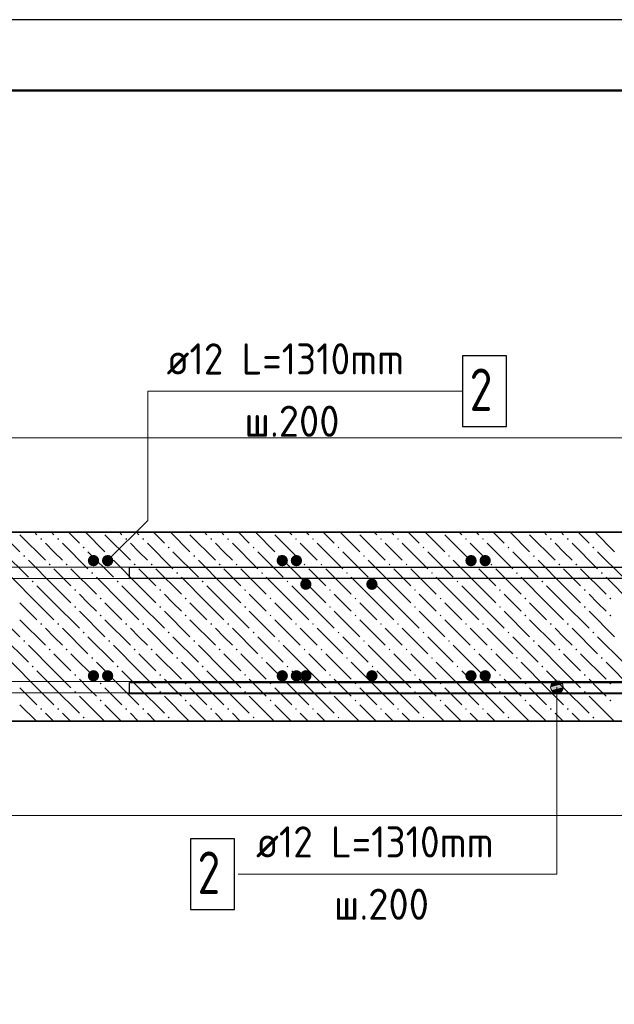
# Model space of a CAD drawing. Header units: millimetres. Extents: x 0 to 42000, y 0 to 29700.
# Tile 8 of 25: x 7137 to 11337, y 22748 to 29700. Entities that reach past the tile are written whole.
import ezdxf

# ---------------------------------------------------------------- set-up
doc = ezdxf.new("R2010")
doc.units = ezdxf.units.MM
for name, color, linetype, lineweight in [('Standard', 7, 'Continuous', 25), ('ЖБ Перекрытие верхний уровень', 7, 'Continuous', 18), ('Обрамление П-обр. равн.', 7, 'Continuous', 25), ('Ребро вкладыша арматура S1', 7, 'Continuous', 25), ('Фоновоя арматура Х1', 7, 'Continuous', 25)]:
    doc.layers.add(name, color=color, linetype=linetype, lineweight=lineweight)
doc.styles.add('ISOCPEUR', font='txt')

msp = doc.modelspace()

# ---------------------------------------------------------------- hatches: boundary and pattern name
at = {"layer": 'Standard', "linetype": 'Continuous', "lineweight": 13, "transparency": 33554687}
for points in [[(10954.5, 25026.4), (10909.5, 25026.4), (10893.3, 25010.2)], [(10954.5, 25026.4), (10893.3, 25010.2), (10970.7, 25010.2)], [(10909.5, 25026.4), (10954.5, 25026.4), (10932, 25032.7)], [(10970.7, 25010.2), (10893.3, 25010.2), (10887, 24987.7)], [(10970.7, 25010.2), (10887, 24987.7), (10977, 24987.7)], [(10977, 24987.7), (10887, 24987.7), (10893.3, 24965.2)], [(10977, 24987.7), (10893.3, 24965.2), (10970.7, 24965.2)], [(10970.7, 24965.2), (10893.3, 24965.2), (10909.5, 24949)], [(10970.7, 24965.2), (10909.5, 24949), (10954.5, 24949)], [(10954.5, 24949), (10909.5, 24949), (10932, 24942.7)]]:
    msp.add_hatch(color=7, dxfattribs=at).paths.add_polyline_path(points)
at = {"layer": 'ЖБ Перекрытие верхний уровень', "linetype": 'Continuous', "lineweight": 18, "transparency": 33554687}
for points in [[(7282.8, 26033.5), (7289.3, 26040), (7295.8, 26033.5), (7289.3, 26027)], [(7402.8, 26033.5), (7409.3, 26040), (7415.8, 26033.5), (7409.3, 26027)], [(7882.8, 26033.5), (7889.3, 26040), (7895.8, 26033.5), (7889.3, 26027)], [(8002.8, 26033.5), (8009.3, 26040), (8015.8, 26033.5), (8009.3, 26027)], [(8482.8, 26033.5), (8489.3, 26040), (8495.8, 26033.5), (8489.3, 26027)], [(8602.8, 26033.5), (8609.3, 26040), (8615.8, 26033.5), (8609.3, 26027)], [(9082.8, 26033.5), (9089.3, 26040), (9095.8, 26033.5), (9089.3, 26027)], [(9202.8, 26033.5), (9209.3, 26040), (9215.8, 26033.5), (9209.3, 26027)], [(9682.8, 26033.5), (9689.3, 26040), (9695.8, 26033.5), (9689.3, 26027)], [(9802.8, 26033.5), (9809.3, 26040), (9815.8, 26033.5), (9809.3, 26027)], [(10282.8, 26033.5), (10289.3, 26040), (10295.8, 26033.5), (10289.3, 26027)], [(10402.8, 26033.5), (10409.3, 26040), (10415.8, 26033.5), (10409.3, 26027)], [(10882.8, 26033.5), (10889.3, 26040), (10895.8, 26033.5), (10889.3, 26027)], [(11002.8, 26033.5), (11009.3, 26040), (11015.8, 26033.5), (11009.3, 26027)], [(7582.8, 25973.5), (7589.3, 25980), (7595.8, 25973.5), (7589.3, 25967)], [(8182.8, 25973.5), (8189.3, 25980), (8195.8, 25973.5), (8189.3, 25967)], [(8782.8, 25973.5), (8789.3, 25980), (8795.8, 25973.5), (8789.3, 25967)], [(9382.8, 25973.5), (9389.3, 25980), (9395.8, 25973.5), (9389.3, 25967)], [(9982.8, 25973.5), (9989.3, 25980), (9995.8, 25973.5), (9989.3, 25967)], [(10582.8, 25973.5), (10589.3, 25980), (10595.8, 25973.5), (10589.3, 25967)], [(11182.8, 25973.5), (11189.3, 25980), (11195.8, 25973.5), (11189.3, 25967)], [(7162.8, 25913.5), (7169.3, 25920), (7175.8, 25913.5), (7169.3, 25907)], [(7342.8, 25853.5), (7349.3, 25860), (7355.8, 25853.5), (7349.3, 25847)], [(7462.8, 25853.5), (7469.3, 25860), (7475.8, 25853.5), (7469.3, 25847)], [(7762.8, 25913.5), (7769.3, 25920), (7775.8, 25913.5), (7769.3, 25907)], [(7942.8, 25853.5), (7949.3, 25860), (7955.8, 25853.5), (7949.3, 25847)], [(8062.8, 25853.5), (8069.3, 25860), (8075.8, 25853.5), (8069.3, 25847)], [(8362.8, 25913.5), (8369.3, 25920), (8375.8, 25913.5), (8369.3, 25907)], [(8542.8, 25853.5), (8549.3, 25860), (8555.8, 25853.5), (8549.3, 25847)], [(8662.8, 25853.5), (8669.3, 25860), (8675.8, 25853.5), (8669.3, 25847)], [(8962.8, 25913.5), (8969.3, 25920), (8975.8, 25913.5), (8969.3, 25907)], [(9142.8, 25853.5), (9149.3, 25860), (9155.8, 25853.5), (9149.3, 25847)], [(9262.8, 25853.5), (9269.3, 25860), (9275.8, 25853.5), (9269.3, 25847)], [(9562.8, 25913.5), (9569.3, 25920), (9575.8, 25913.5), (9569.3, 25907)], [(9742.8, 25853.5), (9749.3, 25860), (9755.8, 25853.5), (9749.3, 25847)], [(9862.8, 25853.5), (9869.3, 25860), (9875.8, 25853.5), (9869.3, 25847)], [(10162.8, 25913.5), (10169.3, 25920), (10175.8, 25913.5), (10169.3, 25907)], [(10342.8, 25853.5), (10349.3, 25860), (10355.8, 25853.5), (10349.3, 25847)], [(10462.8, 25853.5), (10469.3, 25860), (10475.8, 25853.5), (10469.3, 25847)], [(10762.8, 25913.5), (10769.3, 25920), (10775.8, 25913.5), (10769.3, 25907)], [(10942.8, 25853.5), (10949.3, 25860), (10955.8, 25853.5), (10949.3, 25847)], [(11062.8, 25853.5), (11069.3, 25860), (11075.8, 25853.5), (11069.3, 25847)], [(7642.8, 25793.5), (7649.3, 25800), (7655.8, 25793.5), (7649.3, 25787)], [(8242.8, 25793.5), (8249.3, 25800), (8255.8, 25793.5), (8249.3, 25787)], [(8842.8, 25793.5), (8849.3, 25800), (8855.8, 25793.5), (8849.3, 25787)], [(9442.8, 25793.5), (9449.3, 25800), (9455.8, 25793.5), (9449.3, 25787)], [(10042.8, 25793.5), (10049.3, 25800), (10055.8, 25793.5), (10049.3, 25787)], [(10642.8, 25793.5), (10649.3, 25800), (10655.8, 25793.5), (10649.3, 25787)], [(11242.8, 25793.5), (11249.3, 25800), (11255.8, 25793.5), (11249.3, 25787)], [(7222.8, 25733.5), (7229.3, 25740), (7235.8, 25733.5), (7229.3, 25727)], [(7822.8, 25733.5), (7829.3, 25740), (7835.8, 25733.5), (7829.3, 25727)], [(8422.8, 25733.5), (8429.3, 25740), (8435.8, 25733.5), (8429.3, 25727)], [(9022.8, 25733.5), (9029.3, 25740), (9035.8, 25733.5), (9029.3, 25727)], [(9622.8, 25733.5), (9629.3, 25740), (9635.8, 25733.5), (9629.3, 25727)], [(10222.8, 25733.5), (10229.3, 25740), (10235.8, 25733.5), (10229.3, 25727)], [(10822.8, 25733.5), (10829.3, 25740), (10835.8, 25733.5), (10829.3, 25727)], [(7522.8, 25673.5), (7529.3, 25680), (7535.8, 25673.5), (7529.3, 25667)], [(8122.8, 25673.5), (8129.3, 25680), (8135.8, 25673.5), (8129.3, 25667)], [(8722.8, 25673.5), (8729.3, 25680), (8735.8, 25673.5), (8729.3, 25667)], [(9322.8, 25673.5), (9329.3, 25680), (9335.8, 25673.5), (9329.3, 25667)], [(9922.8, 25673.5), (9929.3, 25680), (9935.8, 25673.5), (9929.3, 25667)], [(10522.8, 25673.5), (10529.3, 25680), (10535.8, 25673.5), (10529.3, 25667)], [(11122.8, 25673.5), (11129.3, 25680), (11135.8, 25673.5), (11129.3, 25667)], [(7702.8, 25613.5), (7709.3, 25620), (7715.8, 25613.5), (7709.3, 25607)], [(8302.8, 25613.5), (8309.3, 25620), (8315.8, 25613.5), (8309.3, 25607)], [(8902.8, 25613.5), (8909.3, 25620), (8915.8, 25613.5), (8909.3, 25607)], [(9502.8, 25613.5), (9509.3, 25620), (9515.8, 25613.5), (9509.3, 25607)], [(10102.8, 25613.5), (10109.3, 25620), (10115.8, 25613.5), (10109.3, 25607)], [(10702.8, 25613.5), (10709.3, 25620), (10715.8, 25613.5), (10709.3, 25607)], [(11302.8, 25613.5), (11309.3, 25620), (11315.8, 25613.5), (11309.3, 25607)], [(7522.8, 25553.5), (7529.3, 25560), (7535.8, 25553.5), (7529.3, 25547)], [(8122.8, 25553.5), (8129.3, 25560), (8135.8, 25553.5), (8129.3, 25547)], [(8722.8, 25553.5), (8729.3, 25560), (8735.8, 25553.5), (8729.3, 25547)], [(9322.8, 25553.5), (9329.3, 25560), (9335.8, 25553.5), (9329.3, 25547)], [(9922.8, 25553.5), (9929.3, 25560), (9935.8, 25553.5), (9929.3, 25547)], [(10522.8, 25553.5), (10529.3, 25560), (10535.8, 25553.5), (10529.3, 25547)], [(11122.8, 25553.5), (11129.3, 25560), (11135.8, 25553.5), (11129.3, 25547)], [(7702.8, 25493.5), (7709.3, 25500), (7715.8, 25493.5), (7709.3, 25487)], [(8302.8, 25493.5), (8309.3, 25500), (8315.8, 25493.5), (8309.3, 25487)], [(8902.8, 25493.5), (8909.3, 25500), (8915.8, 25493.5), (8909.3, 25487)], [(9502.8, 25493.5), (9509.3, 25500), (9515.8, 25493.5), (9509.3, 25487)], [(10102.8, 25493.5), (10109.3, 25500), (10115.8, 25493.5), (10109.3, 25487)], [(10702.8, 25493.5), (10709.3, 25500), (10715.8, 25493.5), (10709.3, 25487)], [(11302.8, 25493.5), (11309.3, 25500), (11315.8, 25493.5), (11309.3, 25487)], [(7282.8, 25433.5), (7289.3, 25440), (7295.8, 25433.5), (7289.3, 25427)], [(7402.8, 25433.5), (7409.3, 25440), (7415.8, 25433.5), (7409.3, 25427)], [(7582.8, 25373.5), (7589.3, 25380), (7595.8, 25373.5), (7589.3, 25367)], [(7882.8, 25433.5), (7889.3, 25440), (7895.8, 25433.5), (7889.3, 25427)], [(8002.8, 25433.5), (8009.3, 25440), (8015.8, 25433.5), (8009.3, 25427)], [(8182.8, 25373.5), (8189.3, 25380), (8195.8, 25373.5), (8189.3, 25367)], [(8482.8, 25433.5), (8489.3, 25440), (8495.8, 25433.5), (8489.3, 25427)], [(8602.8, 25433.5), (8609.3, 25440), (8615.8, 25433.5), (8609.3, 25427)], [(8782.8, 25373.5), (8789.3, 25380), (8795.8, 25373.5), (8789.3, 25367)], [(9082.8, 25433.5), (9089.3, 25440), (9095.8, 25433.5), (9089.3, 25427)], [(9202.8, 25433.5), (9209.3, 25440), (9215.8, 25433.5), (9209.3, 25427)], [(9382.8, 25373.5), (9389.3, 25380), (9395.8, 25373.5), (9389.3, 25367)], [(9682.8, 25433.5), (9689.3, 25440), (9695.8, 25433.5), (9689.3, 25427)], [(9802.8, 25433.5), (9809.3, 25440), (9815.8, 25433.5), (9809.3, 25427)], [(9982.8, 25373.5), (9989.3, 25380), (9995.8, 25373.5), (9989.3, 25367)], [(10282.8, 25433.5), (10289.3, 25440), (10295.8, 25433.5), (10289.3, 25427)], [(10402.8, 25433.5), (10409.3, 25440), (10415.8, 25433.5), (10409.3, 25427)], [(10582.8, 25373.5), (10589.3, 25380), (10595.8, 25373.5), (10589.3, 25367)], [(10882.8, 25433.5), (10889.3, 25440), (10895.8, 25433.5), (10889.3, 25427)], [(11002.8, 25433.5), (11009.3, 25440), (11015.8, 25433.5), (11009.3, 25427)], [(11182.8, 25373.5), (11189.3, 25380), (11195.8, 25373.5), (11189.3, 25367)], [(7162.8, 25313.5), (7169.3, 25320), (7175.8, 25313.5), (7169.3, 25307)], [(7762.8, 25313.5), (7769.3, 25320), (7775.8, 25313.5), (7769.3, 25307)], [(8362.8, 25313.5), (8369.3, 25320), (8375.8, 25313.5), (8369.3, 25307)], [(8962.8, 25313.5), (8969.3, 25320), (8975.8, 25313.5), (8969.3, 25307)], [(9562.8, 25313.5), (9569.3, 25320), (9575.8, 25313.5), (9569.3, 25307)], [(10162.8, 25313.5), (10169.3, 25320), (10175.8, 25313.5), (10169.3, 25307)], [(10762.8, 25313.5), (10769.3, 25320), (10775.8, 25313.5), (10769.3, 25307)], [(7342.8, 25253.5), (7349.3, 25260), (7355.8, 25253.5), (7349.3, 25247)], [(7462.8, 25253.5), (7469.3, 25260), (7475.8, 25253.5), (7469.3, 25247)], [(7942.8, 25253.5), (7949.3, 25260), (7955.8, 25253.5), (7949.3, 25247)], [(8062.8, 25253.5), (8069.3, 25260), (8075.8, 25253.5), (8069.3, 25247)], [(8542.8, 25253.5), (8549.3, 25260), (8555.8, 25253.5), (8549.3, 25247)], [(8662.8, 25253.5), (8669.3, 25260), (8675.8, 25253.5), (8669.3, 25247)], [(9142.8, 25253.5), (9149.3, 25260), (9155.8, 25253.5), (9149.3, 25247)], [(9262.8, 25253.5), (9269.3, 25260), (9275.8, 25253.5), (9269.3, 25247)], [(9742.8, 25253.5), (9749.3, 25260), (9755.8, 25253.5), (9749.3, 25247)], [(9862.8, 25253.5), (9869.3, 25260), (9875.8, 25253.5), (9869.3, 25247)], [(10342.8, 25253.5), (10349.3, 25260), (10355.8, 25253.5), (10349.3, 25247)], [(10462.8, 25253.5), (10469.3, 25260), (10475.8, 25253.5), (10469.3, 25247)], [(10942.8, 25253.5), (10949.3, 25260), (10955.8, 25253.5), (10949.3, 25247)], [(11062.8, 25253.5), (11069.3, 25260), (11075.8, 25253.5), (11069.3, 25247)], [(7642.8, 25193.5), (7649.3, 25200), (7655.8, 25193.5), (7649.3, 25187)], [(8242.8, 25193.5), (8249.3, 25200), (8255.8, 25193.5), (8249.3, 25187)], [(8842.8, 25193.5), (8849.3, 25200), (8855.8, 25193.5), (8849.3, 25187)], [(9442.8, 25193.5), (9449.3, 25200), (9455.8, 25193.5), (9449.3, 25187)], [(10042.8, 25193.5), (10049.3, 25200), (10055.8, 25193.5), (10049.3, 25187)], [(10642.8, 25193.5), (10649.3, 25200), (10655.8, 25193.5), (10649.3, 25187)], [(11242.8, 25193.5), (11249.3, 25200), (11255.8, 25193.5), (11249.3, 25187)], [(7222.8, 25133.5), (7229.3, 25140), (7235.8, 25133.5), (7229.3, 25127)], [(7822.8, 25133.5), (7829.3, 25140), (7835.8, 25133.5), (7829.3, 25127)], [(8422.8, 25133.5), (8429.3, 25140), (8435.8, 25133.5), (8429.3, 25127)], [(9022.8, 25133.5), (9029.3, 25140), (9035.8, 25133.5), (9029.3, 25127)], [(9622.8, 25133.5), (9629.3, 25140), (9635.8, 25133.5), (9629.3, 25127)], [(10222.8, 25133.5), (10229.3, 25140), (10235.8, 25133.5), (10229.3, 25127)], [(10822.8, 25133.5), (10829.3, 25140), (10835.8, 25133.5), (10829.3, 25127)], [(7522.8, 25073.5), (7529.3, 25080), (7535.8, 25073.5), (7529.3, 25067)], [(8122.8, 25073.5), (8129.3, 25080), (8135.8, 25073.5), (8129.3, 25067)], [(8722.8, 25073.5), (8729.3, 25080), (8735.8, 25073.5), (8729.3, 25067)], [(9322.8, 25073.5), (9329.3, 25080), (9335.8, 25073.5), (9329.3, 25067)], [(9922.8, 25073.5), (9929.3, 25080), (9935.8, 25073.5), (9929.3, 25067)], [(10522.8, 25073.5), (10529.3, 25080), (10535.8, 25073.5), (10529.3, 25067)], [(11122.8, 25073.5), (11129.3, 25080), (11135.8, 25073.5), (11129.3, 25067)], [(7522.8, 24953.5), (7529.3, 24960), (7535.8, 24953.5), (7529.3, 24947)], [(7702.8, 25013.5), (7709.3, 25020), (7715.8, 25013.5), (7709.3, 25007)], [(8122.8, 24953.5), (8129.3, 24960), (8135.8, 24953.5), (8129.3, 24947)], [(8302.8, 25013.5), (8309.3, 25020), (8315.8, 25013.5), (8309.3, 25007)], [(8722.8, 24953.5), (8729.3, 24960), (8735.8, 24953.5), (8729.3, 24947)], [(8902.8, 25013.5), (8909.3, 25020), (8915.8, 25013.5), (8909.3, 25007)], [(9322.8, 24953.5), (9329.3, 24960), (9335.8, 24953.5), (9329.3, 24947)], [(9502.8, 25013.5), (9509.3, 25020), (9515.8, 25013.5), (9509.3, 25007)], [(9922.8, 24953.5), (9929.3, 24960), (9935.8, 24953.5), (9929.3, 24947)], [(10102.8, 25013.5), (10109.3, 25020), (10115.8, 25013.5), (10109.3, 25007)], [(10522.8, 24953.5), (10529.3, 24960), (10535.8, 24953.5), (10529.3, 24947)], [(10702.8, 25013.5), (10709.3, 25020), (10715.8, 25013.5), (10709.3, 25007)], [(11122.8, 24953.5), (11129.3, 24960), (11135.8, 24953.5), (11129.3, 24947)], [(11302.8, 25013.5), (11309.3, 25020), (11315.8, 25013.5), (11309.3, 25007)], [(7702.8, 24893.5), (7709.3, 24900), (7715.8, 24893.5), (7709.3, 24887)], [(8302.8, 24893.5), (8309.3, 24900), (8315.8, 24893.5), (8309.3, 24887)], [(8902.8, 24893.5), (8909.3, 24900), (8915.8, 24893.5), (8909.3, 24887)], [(9502.8, 24893.5), (9509.3, 24900), (9515.8, 24893.5), (9509.3, 24887)], [(10102.8, 24893.5), (10109.3, 24900), (10115.8, 24893.5), (10109.3, 24887)], [(10702.8, 24893.5), (10709.3, 24900), (10715.8, 24893.5), (10709.3, 24887)], [(11302.8, 24893.5), (11309.3, 24900), (11315.8, 24893.5), (11309.3, 24887)], [(7282.8, 24833.5), (7289.3, 24840), (7295.8, 24833.5), (7289.3, 24827)], [(7402.8, 24833.5), (7409.3, 24840), (7415.8, 24833.5), (7409.3, 24827)], [(7882.8, 24833.5), (7889.3, 24840), (7895.8, 24833.5), (7889.3, 24827)], [(8002.8, 24833.5), (8009.3, 24840), (8015.8, 24833.5), (8009.3, 24827)], [(8482.8, 24833.5), (8489.3, 24840), (8495.8, 24833.5), (8489.3, 24827)], [(8602.8, 24833.5), (8609.3, 24840), (8615.8, 24833.5), (8609.3, 24827)], [(9082.8, 24833.5), (9089.3, 24840), (9095.8, 24833.5), (9089.3, 24827)], [(9202.8, 24833.5), (9209.3, 24840), (9215.8, 24833.5), (9209.3, 24827)], [(9682.8, 24833.5), (9689.3, 24840), (9695.8, 24833.5), (9689.3, 24827)], [(9802.8, 24833.5), (9809.3, 24840), (9815.8, 24833.5), (9809.3, 24827)], [(10282.8, 24833.5), (10289.3, 24840), (10295.8, 24833.5), (10289.3, 24827)], [(10402.8, 24833.5), (10409.3, 24840), (10415.8, 24833.5), (10409.3, 24827)], [(10882.8, 24833.5), (10889.3, 24840), (10895.8, 24833.5), (10889.3, 24827)], [(11002.8, 24833.5), (11009.3, 24840), (11015.8, 24833.5), (11009.3, 24827)], [(7582.8, 24773.5), (7589.3, 24780), (7595.8, 24773.5), (7589.3, 24767)], [(8182.8, 24773.5), (8189.3, 24780), (8195.8, 24773.5), (8189.3, 24767)], [(8782.8, 24773.5), (8789.3, 24780), (8795.8, 24773.5), (8789.3, 24767)], [(9382.8, 24773.5), (9389.3, 24780), (9395.8, 24773.5), (9389.3, 24767)], [(9982.8, 24773.5), (9989.3, 24780), (9995.8, 24773.5), (9989.3, 24767)], [(10582.8, 24773.5), (10589.3, 24780), (10595.8, 24773.5), (10589.3, 24767)], [(11182.8, 24773.5), (11189.3, 24780), (11195.8, 24773.5), (11189.3, 24767)]]:
    msp.add_hatch(color=7, dxfattribs=at).paths.add_polyline_path(points, flags=16)
at = {"layer": 'Обрамление П-обр. равн.', "linetype": 'Continuous', "lineweight": 25, "transparency": 33554687}
for points in [[(7698.4, 25881), (7695.4, 25896.3), (7686.7, 25909.3), (7673.7, 25918), (7658.4, 25921), (7643.1, 25918), (7630.1, 25909.3), (7621.5, 25896.3), (7618.4, 25881), (7621.5, 25865.7), (7630.1, 25852.7), (7643.1, 25844), (7658.4, 25841), (7673.7, 25844), (7686.7, 25852.7), (7695.4, 25865.7)], [(7798.4, 25881), (7795.4, 25896.3), (7786.7, 25909.3), (7773.7, 25918), (7758.4, 25921), (7743.1, 25918), (7730.1, 25909.3), (7721.5, 25896.3), (7718.4, 25881), (7721.5, 25865.7), (7730.1, 25852.7), (7743.1, 25844), (7758.4, 25841), (7773.7, 25844), (7786.7, 25852.7), (7795.4, 25865.7)], [(9031.8, 25881), (9028.7, 25896.3), (9020, 25909.3), (9007.1, 25918), (8991.8, 25921), (8976.5, 25918), (8963.5, 25909.3), (8954.8, 25896.3), (8951.8, 25881), (8954.8, 25865.7), (8963.5, 25852.7), (8976.5, 25844), (8991.8, 25841), (9007.1, 25844), (9020, 25852.7), (9028.7, 25865.7)], [(9131.8, 25881), (9128.7, 25896.3), (9120, 25909.3), (9107.1, 25918), (9091.8, 25921), (9076.5, 25918), (9063.5, 25909.3), (9054.8, 25896.3), (9051.8, 25881), (9054.8, 25865.7), (9063.5, 25852.7), (9076.5, 25844), (9091.8, 25841), (9107.1, 25844), (9120, 25852.7), (9128.7, 25865.7)], [(10365.1, 25881), (10362.1, 25896.3), (10353.4, 25909.3), (10340.4, 25918), (10325.1, 25921), (10309.8, 25918), (10296.8, 25909.3), (10288.1, 25896.3), (10285.1, 25881), (10288.1, 25865.7), (10296.8, 25852.7), (10309.8, 25844), (10325.1, 25841), (10340.4, 25844), (10353.4, 25852.7), (10362.1, 25865.7)], [(10465.1, 25881), (10462.1, 25896.3), (10453.4, 25909.3), (10440.4, 25918), (10425.1, 25921), (10409.8, 25918), (10396.8, 25909.3), (10388.1, 25896.3), (10385.1, 25881), (10388.1, 25865.7), (10396.8, 25852.7), (10409.8, 25844), (10425.1, 25841), (10440.4, 25844), (10453.4, 25852.7), (10462.1, 25865.7)], [(7698.4, 25067.7), (7695.4, 25083), (7686.7, 25096), (7673.7, 25104.6), (7658.4, 25107.7), (7643.1, 25104.6), (7630.1, 25096), (7621.5, 25083), (7618.4, 25067.7), (7621.5, 25052.4), (7630.1, 25039.4), (7643.1, 25030.7), (7658.4, 25027.7), (7673.7, 25030.7), (7686.7, 25039.4), (7695.4, 25052.4)], [(7798.4, 25067.7), (7795.4, 25083), (7786.7, 25096), (7773.7, 25104.6), (7758.4, 25107.7), (7743.1, 25104.6), (7730.1, 25096), (7721.5, 25083), (7718.4, 25067.7), (7721.5, 25052.4), (7730.1, 25039.4), (7743.1, 25030.7), (7758.4, 25027.7), (7773.7, 25030.7), (7786.7, 25039.4), (7795.4, 25052.4)], [(9031.8, 25067.7), (9028.7, 25083), (9020, 25096), (9007.1, 25104.6), (8991.8, 25107.7), (8976.5, 25104.6), (8963.5, 25096), (8954.8, 25083), (8951.8, 25067.7), (8954.8, 25052.4), (8963.5, 25039.4), (8976.5, 25030.7), (8991.8, 25027.7), (9007.1, 25030.7), (9020, 25039.4), (9028.7, 25052.4)], [(9131.8, 25067.7), (9128.7, 25083), (9120, 25096), (9107.1, 25104.6), (9091.8, 25107.7), (9076.5, 25104.6), (9063.5, 25096), (9054.8, 25083), (9051.8, 25067.7), (9054.8, 25052.4), (9063.5, 25039.4), (9076.5, 25030.7), (9091.8, 25027.7), (9107.1, 25030.7), (9120, 25039.4), (9128.7, 25052.4)], [(10365.1, 25067.7), (10362.1, 25083), (10353.4, 25096), (10340.4, 25104.6), (10325.1, 25107.7), (10309.8, 25104.6), (10296.8, 25096), (10288.1, 25083), (10285.1, 25067.7), (10288.1, 25052.4), (10296.8, 25039.4), (10309.8, 25030.7), (10325.1, 25027.7), (10340.4, 25030.7), (10353.4, 25039.4), (10362.1, 25052.4)], [(10465.1, 25067.7), (10462.1, 25083), (10453.4, 25096), (10440.4, 25104.6), (10425.1, 25107.7), (10409.8, 25104.6), (10396.8, 25096), (10388.1, 25083), (10385.1, 25067.7), (10388.1, 25052.4), (10396.8, 25039.4), (10409.8, 25030.7), (10425.1, 25027.7), (10440.4, 25030.7), (10453.4, 25039.4), (10462.1, 25052.4)]]:
    msp.add_hatch(color=7, dxfattribs=at).paths.add_polyline_path(points)
at = {"layer": 'Ребро вкладыша арматура S1', "linetype": 'Continuous', "lineweight": 25, "transparency": 33554687}
for points in [[(9198.4, 25714.3), (9195.4, 25729.6), (9186.7, 25742.6), (9173.7, 25751.3), (9158.4, 25754.3), (9143.1, 25751.3), (9130.1, 25742.6), (9121.5, 25729.6), (9118.4, 25714.3), (9121.5, 25699), (9130.1, 25686), (9143.1, 25677.4), (9158.4, 25674.3), (9173.7, 25677.4), (9186.7, 25686), (9195.4, 25699)], [(9665.1, 25714.3), (9662, 25729.6), (9653.4, 25742.6), (9640.4, 25751.3), (9625.1, 25754.3), (9609.8, 25751.3), (9596.8, 25742.6), (9588.1, 25729.6), (9585.1, 25714.3), (9588.1, 25699), (9596.8, 25686), (9609.8, 25677.4), (9625.1, 25674.3), (9640.4, 25677.4), (9653.4, 25686), (9662, 25699)], [(9198.4, 25067.7), (9195.4, 25083), (9186.7, 25096), (9173.7, 25104.6), (9158.4, 25107.7), (9143.1, 25104.6), (9130.1, 25096), (9121.5, 25083), (9118.4, 25067.7), (9121.5, 25052.4), (9130.1, 25039.4), (9143.1, 25030.7), (9158.4, 25027.7), (9173.7, 25030.7), (9186.7, 25039.4), (9195.4, 25052.4)], [(9665.1, 25067.7), (9662, 25083), (9653.4, 25096), (9640.4, 25104.6), (9625.1, 25107.7), (9609.8, 25104.6), (9596.8, 25096), (9588.1, 25083), (9585.1, 25067.7), (9588.1, 25052.4), (9596.8, 25039.4), (9609.8, 25030.7), (9625.1, 25027.7), (9640.4, 25030.7), (9653.4, 25039.4), (9662, 25052.4)]]:
    msp.add_hatch(color=7, dxfattribs=at).paths.add_polyline_path(points)

# ---------------------------------------------------------------- linework, layer by layer
at = {"layer": 'Standard', "color": 7, "linetype": 'Continuous', "lineweight": 13, "transparency": 33554687}
for p, q in [((10932, 25032.7), (10932, 25032.7)), ((10887, 24987.7), (10887, 24987.7)), ((10977, 24987.7), (10977, 24987.7)), ((10932, 24942.7), (10932, 24942.7))]:
    msp.add_line(p, q, dxfattribs=at)
at = {"layer": 'Standard', "color": 7, "linetype": 'Continuous', "lineweight": 25, "transparency": 33554687}
msp.add_lwpolyline([(0, 0), (42000, 0), (42000, 29700), (0, 29700), (0, 0)], close=True, dxfattribs=at)
at = {"layer": 'Standard', "color": 7, "linetype": 'Continuous', "lineweight": 50, "transparency": 33554687}
msp.add_lwpolyline([(2000, 29200), (41500, 29200), (41500, 500), (2000, 500), (2000, 29200)], close=True, dxfattribs=at)
at = {"layer": 'Standard', "color": 7, "linetype": 'Continuous', "lineweight": 13, "transparency": 33554687}
for points in [[(41500, 29200), (2000, 29200), (2000, 6000), (41500, 6000), (41500, 29200)], [(7758.4, 25881), (8041.3, 26163.8), (8041.3, 27077.6), (10265.9, 27077.6)], [(10932, 24987.7), (10932, 23667.7), (8680.3, 23667.7)]]:
    msp.add_lwpolyline(points, dxfattribs=at)
at = {"layer": 'Standard', "color": 254, "linetype": 'Continuous', "lineweight": 18, "true_color": 0xc4c4ff, "transparency": 33554687}
msp.add_lwpolyline([(3556.3, 24081), (21591.7, 24081), (21591.7, 26747.7), (3556.3, 26747.7), (3556.3, 24081)], dxfattribs=at)
at = {"layer": 'Standard', "color": 7, "linetype": 'Continuous', "lineweight": 13, "transparency": 33554687}
msp.add_circle((10932, 24987.7), 45, dxfattribs=at)
at = {"layer": 'ЖБ Перекрытие верхний уровень', "color": 7, "linetype": 'Continuous', "lineweight": 35, "transparency": 33554687}
for p, q in [((12158.4, 26081), (4223, 26081)), ((4223, 24747.7), (12158.4, 24747.7))]:
    msp.add_line(p, q, dxfattribs=at)
at = {"layer": 'ЖБ Перекрытие верхний уровень', "color": 9, "linetype": 'Continuous', "lineweight": 18, "true_color": 0xc7c7c7, "transparency": 33554687}
for p, q in [((7001.8, 26081), (7139.3, 25943.5)), ((7241.8, 26081), (7259.3, 26063.5)), ((7361.8, 26081), (7379.3, 26063.5)), ((7481.8, 26081), (7559.3, 26003.5)), ((7601.8, 26081), (7739.3, 25943.5)), ((7841.8, 26081), (7859.3, 26063.5)), ((7961.8, 26081), (7979.3, 26063.5)), ((8081.8, 26081), (8159.3, 26003.5)), ((8201.8, 26081), (8339.3, 25943.5)), ((8441.8, 26081), (8459.3, 26063.5)), ((8561.8, 26081), (8579.3, 26063.5)), ((8681.8, 26081), (8759.3, 26003.5)), ((8801.8, 26081), (8939.3, 25943.5)), ((9041.8, 26081), (9059.3, 26063.5)), ((9161.8, 26081), (9179.3, 26063.5)), ((9281.8, 26081), (9359.3, 26003.5)), ((9401.8, 26081), (9539.3, 25943.5)), ((9641.8, 26081), (9659.3, 26063.5)), ((9761.8, 26081), (9779.3, 26063.5)), ((9881.8, 26081), (9959.3, 26003.5)), ((10001.8, 26081), (10139.3, 25943.5)), ((10241.8, 26081), (10259.3, 26063.5)), ((10361.8, 26081), (10379.3, 26063.5)), ((10481.8, 26081), (10559.3, 26003.5)), ((10601.8, 26081), (10739.3, 25943.5)), ((10841.8, 26081), (10859.3, 26063.5)), ((10961.8, 26081), (10979.3, 26063.5)), ((11081.8, 26081), (11159.3, 26003.5)), ((11201.8, 26081), (11339.3, 25943.5)), ((7139.3, 26063.5), (7319.3, 25883.5)), ((7379.3, 25943.5), (7319.3, 26003.5)), ((7439.3, 26003.5), (7619.3, 25823.5)), ((7739.3, 26063.5), (7919.3, 25883.5)), ((7979.3, 25943.5), (7919.3, 26003.5)), ((8039.3, 26003.5), (8219.3, 25823.5)), ((8339.3, 26063.5), (8519.3, 25883.5)), ((8579.3, 25943.5), (8519.3, 26003.5)), ((8639.3, 26003.5), (8819.3, 25823.5)), ((8939.3, 26063.5), (9119.3, 25883.5)), ((9179.3, 25943.5), (9119.3, 26003.5)), ((9239.3, 26003.5), (9419.3, 25823.5)), ((9539.3, 26063.5), (9719.3, 25883.5)), ((9779.3, 25943.5), (9719.3, 26003.5)), ((9839.3, 26003.5), (10019.3, 25823.5)), ((10139.3, 26063.5), (10319.3, 25883.5)), ((10379.3, 25943.5), (10319.3, 26003.5)), ((10439.3, 26003.5), (10619.3, 25823.5)), ((10739.3, 26063.5), (10919.3, 25883.5)), ((10979.3, 25943.5), (10919.3, 26003.5)), ((11039.3, 26003.5), (11219.3, 25823.5)), ((7019.3, 25943.5), (7199.3, 25763.5)), ((7439.3, 25883.5), (7379.3, 25943.5)), ((7619.3, 25943.5), (7799.3, 25763.5)), ((8039.3, 25883.5), (7979.3, 25943.5)), ((8219.3, 25943.5), (8399.3, 25763.5)), ((8639.3, 25883.5), (8579.3, 25943.5)), ((8819.3, 25943.5), (8999.3, 25763.5)), ((9239.3, 25883.5), (9179.3, 25943.5)), ((9419.3, 25943.5), (9599.3, 25763.5)), ((9839.3, 25883.5), (9779.3, 25943.5)), ((10019.3, 25943.5), (10199.3, 25763.5)), ((10439.3, 25883.5), (10379.3, 25943.5)), ((10619.3, 25943.5), (10799.3, 25763.5)), ((11039.3, 25883.5), (10979.3, 25943.5)), ((11219.3, 25943.5), (11399.3, 25763.5)), ((7379.3, 25703.5), (7199.3, 25883.5)), ((7979.3, 25703.5), (7799.3, 25883.5)), ((8579.3, 25703.5), (8399.3, 25883.5)), ((9179.3, 25703.5), (8999.3, 25883.5)), ((9779.3, 25703.5), (9599.3, 25883.5)), ((10379.3, 25703.5), (10199.3, 25883.5)), ((10979.3, 25703.5), (10799.3, 25883.5)), ((7379.3, 25823.5), (7499.3, 25703.5)), ((7499.3, 25823.5), (7679.3, 25643.5)), ((7979.3, 25823.5), (8099.3, 25703.5)), ((8099.3, 25823.5), (8279.3, 25643.5)), ((8579.3, 25823.5), (8699.3, 25703.5)), ((8699.3, 25823.5), (8879.3, 25643.5)), ((9179.3, 25823.5), (9299.3, 25703.5)), ((9299.3, 25823.5), (9479.3, 25643.5)), ((9779.3, 25823.5), (9899.3, 25703.5)), ((9899.3, 25823.5), (10079.3, 25643.5)), ((10379.3, 25823.5), (10499.3, 25703.5)), ((10499.3, 25823.5), (10679.3, 25643.5)), ((10979.3, 25823.5), (11099.3, 25703.5)), ((11099.3, 25823.5), (11279.3, 25643.5)), ((7259.3, 25583.5), (7079.3, 25763.5)), ((7859.3, 25583.5), (7679.3, 25763.5)), ((8459.3, 25583.5), (8279.3, 25763.5)), ((9059.3, 25583.5), (8879.3, 25763.5)), ((9659.3, 25583.5), (9479.3, 25763.5)), ((10259.3, 25583.5), (10079.3, 25763.5)), ((10859.3, 25583.5), (10679.3, 25763.5)), ((11459.3, 25583.5), (11279.3, 25763.5)), ((7259.3, 25703.5), (7379.3, 25583.5)), ((7379.3, 25703.5), (7499.3, 25583.5)), ((7859.3, 25703.5), (7979.3, 25583.5)), ((7979.3, 25703.5), (8099.3, 25583.5)), ((8459.3, 25703.5), (8579.3, 25583.5)), ((8579.3, 25703.5), (8699.3, 25583.5)), ((9059.3, 25703.5), (9179.3, 25583.5)), ((9179.3, 25703.5), (9299.3, 25583.5)), ((9659.3, 25703.5), (9779.3, 25583.5)), ((9779.3, 25703.5), (9899.3, 25583.5)), ((10259.3, 25703.5), (10379.3, 25583.5)), ((10379.3, 25703.5), (10499.3, 25583.5)), ((10859.3, 25703.5), (10979.3, 25583.5)), ((10979.3, 25703.5), (11099.3, 25583.5)), ((7139.3, 25583.5), (7259.3, 25463.5)), ((7259.3, 25583.5), (7379.3, 25463.5)), ((7379.3, 25583.5), (7559.3, 25403.5)), ((7619.3, 25583.5), (7559.3, 25643.5)), ((7679.3, 25523.5), (7619.3, 25583.5)), ((7739.3, 25583.5), (7859.3, 25463.5)), ((7859.3, 25583.5), (7979.3, 25463.5)), ((7979.3, 25583.5), (8159.3, 25403.5)), ((8219.3, 25583.5), (8159.3, 25643.5)), ((8279.3, 25523.5), (8219.3, 25583.5)), ((8339.3, 25583.5), (8459.3, 25463.5)), ((8459.3, 25583.5), (8579.3, 25463.5)), ((8579.3, 25583.5), (8759.3, 25403.5)), ((8819.3, 25583.5), (8759.3, 25643.5)), ((8879.3, 25523.5), (8819.3, 25583.5)), ((8939.3, 25583.5), (9059.3, 25463.5)), ((9059.3, 25583.5), (9179.3, 25463.5)), ((9179.3, 25583.5), (9359.3, 25403.5)), ((9419.3, 25583.5), (9359.3, 25643.5)), ((9479.3, 25523.5), (9419.3, 25583.5)), ((9539.3, 25583.5), (9659.3, 25463.5)), ((9659.3, 25583.5), (9779.3, 25463.5)), ((9779.3, 25583.5), (9959.3, 25403.5)), ((10019.3, 25583.5), (9959.3, 25643.5)), ((10079.3, 25523.5), (10019.3, 25583.5)), ((10139.3, 25583.5), (10259.3, 25463.5)), ((10259.3, 25583.5), (10379.3, 25463.5)), ((10379.3, 25583.5), (10559.3, 25403.5)), ((10619.3, 25583.5), (10559.3, 25643.5)), ((10679.3, 25523.5), (10619.3, 25583.5)), ((10739.3, 25583.5), (10859.3, 25463.5)), ((10859.3, 25583.5), (10979.3, 25463.5)), ((10979.3, 25583.5), (11159.3, 25403.5)), ((11219.3, 25583.5), (11159.3, 25643.5)), ((11279.3, 25523.5), (11219.3, 25583.5)), ((6959.3, 25523.5), (7139.3, 25343.5)), ((7559.3, 25523.5), (7739.3, 25343.5)), ((8159.3, 25523.5), (8339.3, 25343.5)), ((8759.3, 25523.5), (8939.3, 25343.5)), ((9359.3, 25523.5), (9539.3, 25343.5)), ((9959.3, 25523.5), (10139.3, 25343.5)), ((10559.3, 25523.5), (10739.3, 25343.5)), ((11159.3, 25523.5), (11339.3, 25343.5)), ((7139.3, 25463.5), (7319.3, 25283.5)), ((7739.3, 25463.5), (7919.3, 25283.5)), ((8339.3, 25463.5), (8519.3, 25283.5)), ((8939.3, 25463.5), (9119.3, 25283.5)), ((9539.3, 25463.5), (9719.3, 25283.5)), ((10139.3, 25463.5), (10319.3, 25283.5)), ((10739.3, 25463.5), (10919.3, 25283.5)), ((7379.3, 25343.5), (7319.3, 25403.5)), ((7439.3, 25403.5), (7619.3, 25223.5)), ((7979.3, 25343.5), (7919.3, 25403.5)), ((8039.3, 25403.5), (8219.3, 25223.5)), ((8579.3, 25343.5), (8519.3, 25403.5)), ((8639.3, 25403.5), (8819.3, 25223.5)), ((9179.3, 25343.5), (9119.3, 25403.5)), ((9239.3, 25403.5), (9419.3, 25223.5)), ((9779.3, 25343.5), (9719.3, 25403.5)), ((9839.3, 25403.5), (10019.3, 25223.5)), ((10379.3, 25343.5), (10319.3, 25403.5)), ((10439.3, 25403.5), (10619.3, 25223.5)), ((10979.3, 25343.5), (10919.3, 25403.5)), ((11039.3, 25403.5), (11219.3, 25223.5)), ((7019.3, 25343.5), (7199.3, 25163.5)), ((7439.3, 25283.5), (7379.3, 25343.5)), ((7619.3, 25343.5), (7799.3, 25163.5)), ((8039.3, 25283.5), (7979.3, 25343.5)), ((8219.3, 25343.5), (8399.3, 25163.5)), ((8639.3, 25283.5), (8579.3, 25343.5)), ((8819.3, 25343.5), (8999.3, 25163.5)), ((9239.3, 25283.5), (9179.3, 25343.5)), ((9419.3, 25343.5), (9599.3, 25163.5)), ((9839.3, 25283.5), (9779.3, 25343.5)), ((10019.3, 25343.5), (10199.3, 25163.5)), ((10439.3, 25283.5), (10379.3, 25343.5)), ((10619.3, 25343.5), (10799.3, 25163.5)), ((11039.3, 25283.5), (10979.3, 25343.5)), ((11219.3, 25343.5), (11399.3, 25163.5)), ((7379.3, 25103.5), (7199.3, 25283.5)), ((7979.3, 25103.5), (7799.3, 25283.5)), ((8579.3, 25103.5), (8399.3, 25283.5)), ((9179.3, 25103.5), (8999.3, 25283.5)), ((9779.3, 25103.5), (9599.3, 25283.5)), ((10379.3, 25103.5), (10199.3, 25283.5)), ((10979.3, 25103.5), (10799.3, 25283.5)), ((7379.3, 25223.5), (7499.3, 25103.5)), ((7499.3, 25223.5), (7679.3, 25043.5)), ((7979.3, 25223.5), (8099.3, 25103.5)), ((8099.3, 25223.5), (8279.3, 25043.5)), ((8579.3, 25223.5), (8699.3, 25103.5)), ((8699.3, 25223.5), (8879.3, 25043.5)), ((9179.3, 25223.5), (9299.3, 25103.5)), ((9299.3, 25223.5), (9479.3, 25043.5)), ((9779.3, 25223.5), (9899.3, 25103.5)), ((9899.3, 25223.5), (10079.3, 25043.5)), ((10379.3, 25223.5), (10499.3, 25103.5)), ((10499.3, 25223.5), (10679.3, 25043.5)), ((10979.3, 25223.5), (11099.3, 25103.5)), ((11099.3, 25223.5), (11279.3, 25043.5)), ((7259.3, 24983.5), (7079.3, 25163.5)), ((7259.3, 25103.5), (7379.3, 24983.5)), ((7379.3, 25103.5), (7499.3, 24983.5)), ((7859.3, 24983.5), (7679.3, 25163.5)), ((7859.3, 25103.5), (7979.3, 24983.5)), ((7979.3, 25103.5), (8099.3, 24983.5)), ((8459.3, 24983.5), (8279.3, 25163.5)), ((8459.3, 25103.5), (8579.3, 24983.5)), ((8579.3, 25103.5), (8699.3, 24983.5)), ((9059.3, 24983.5), (8879.3, 25163.5)), ((9059.3, 25103.5), (9179.3, 24983.5)), ((9179.3, 25103.5), (9299.3, 24983.5)), ((9659.3, 24983.5), (9479.3, 25163.5)), ((9659.3, 25103.5), (9779.3, 24983.5)), ((9779.3, 25103.5), (9899.3, 24983.5)), ((10259.3, 24983.5), (10079.3, 25163.5)), ((10259.3, 25103.5), (10379.3, 24983.5)), ((10379.3, 25103.5), (10499.3, 24983.5)), ((10859.3, 24983.5), (10679.3, 25163.5)), ((10859.3, 25103.5), (10979.3, 24983.5)), ((10979.3, 25103.5), (11099.3, 24983.5)), ((11459.3, 24983.5), (11279.3, 25163.5)), ((7619.3, 24983.5), (7559.3, 25043.5)), ((8219.3, 24983.5), (8159.3, 25043.5)), ((8819.3, 24983.5), (8759.3, 25043.5)), ((9419.3, 24983.5), (9359.3, 25043.5)), ((10019.3, 24983.5), (9959.3, 25043.5)), ((10619.3, 24983.5), (10559.3, 25043.5)), ((11219.3, 24983.5), (11159.3, 25043.5)), ((7139.3, 24983.5), (7259.3, 24863.5)), ((7259.3, 24983.5), (7379.3, 24863.5)), ((7379.3, 24983.5), (7559.3, 24803.5)), ((7679.3, 24923.5), (7619.3, 24983.5)), ((7739.3, 24983.5), (7859.3, 24863.5)), ((7859.3, 24983.5), (7979.3, 24863.5)), ((7979.3, 24983.5), (8159.3, 24803.5)), ((8279.3, 24923.5), (8219.3, 24983.5)), ((8339.3, 24983.5), (8459.3, 24863.5)), ((8459.3, 24983.5), (8579.3, 24863.5)), ((8579.3, 24983.5), (8759.3, 24803.5)), ((8879.3, 24923.5), (8819.3, 24983.5)), ((8939.3, 24983.5), (9059.3, 24863.5)), ((9059.3, 24983.5), (9179.3, 24863.5)), ((9179.3, 24983.5), (9359.3, 24803.5)), ((9479.3, 24923.5), (9419.3, 24983.5)), ((9539.3, 24983.5), (9659.3, 24863.5)), ((9659.3, 24983.5), (9779.3, 24863.5)), ((9779.3, 24983.5), (9959.3, 24803.5)), ((10079.3, 24923.5), (10019.3, 24983.5)), ((10139.3, 24983.5), (10259.3, 24863.5)), ((10259.3, 24983.5), (10379.3, 24863.5)), ((10379.3, 24983.5), (10559.3, 24803.5)), ((10679.3, 24923.5), (10619.3, 24983.5)), ((10739.3, 24983.5), (10859.3, 24863.5)), ((10859.3, 24983.5), (10979.3, 24863.5)), ((10979.3, 24983.5), (11159.3, 24803.5)), ((11279.3, 24923.5), (11219.3, 24983.5)), ((7559.3, 24923.5), (7735.2, 24747.7)), ((8159.3, 24923.5), (8335.2, 24747.7)), ((8759.3, 24923.5), (8935.2, 24747.7)), ((9359.3, 24923.5), (9535.2, 24747.7)), ((9959.3, 24923.5), (10135.2, 24747.7)), ((10559.3, 24923.5), (10735.2, 24747.7)), ((11159.3, 24923.5), (11335.2, 24747.7)), ((7139.3, 24863.5), (7255.2, 24747.7)), ((7739.3, 24863.5), (7855.2, 24747.7)), ((8339.3, 24863.5), (8455.2, 24747.7)), ((8939.3, 24863.5), (9055.2, 24747.7)), ((9539.3, 24863.5), (9655.2, 24747.7)), ((10139.3, 24863.5), (10255.2, 24747.7)), ((10739.3, 24863.5), (10855.2, 24747.7)), ((7375.1, 24747.7), (7319.3, 24803.5)), ((7439.3, 24803.5), (7495.2, 24747.7)), ((7975.1, 24747.7), (7919.3, 24803.5)), ((8039.3, 24803.5), (8095.2, 24747.7)), ((8575.1, 24747.7), (8519.3, 24803.5)), ((8639.3, 24803.5), (8695.2, 24747.7)), ((9175.1, 24747.7), (9119.3, 24803.5)), ((9239.3, 24803.5), (9295.2, 24747.7)), ((9775.1, 24747.7), (9719.3, 24803.5)), ((9839.3, 24803.5), (9895.2, 24747.7)), ((10375.1, 24747.7), (10319.3, 24803.5)), ((10439.3, 24803.5), (10495.2, 24747.7)), ((10975.1, 24747.7), (10919.3, 24803.5)), ((11039.3, 24803.5), (11095.2, 24747.7))]:
    msp.add_line(p, q, dxfattribs=at)
at = {"layer": 'Обрамление П-обр. равн.', "color": 7, "linetype": 'Continuous', "lineweight": 25, "transparency": 33554687}
for points in [[(10265.9, 26827.6), (10575.9, 26827.6), (10575.9, 27327.6), (10265.9, 27327.6), (10265.9, 26827.6)], [(8343.7, 23417.7), (8653.7, 23417.7), (8653.7, 23917.7), (8343.7, 23917.7), (8343.7, 23417.7)]]:
    msp.add_lwpolyline(points, dxfattribs=at)
at = {"layer": 'Обрамление П-обр. равн.', "color": 38, "linetype": 'Continuous', "lineweight": 25, "true_color": 0x5f1e0f, "transparency": 33554687}
for points in [[(7911.8, 25834.3), (11717.3, 25834.3)], [(11711.8, 25754.3), (7911.8, 25754.3), (7911.8, 25834.3)], [(11717.3, 24941), (7911.8, 24941), (7911.8, 25021), (11711.8, 25021)]]:
    msp.add_lwpolyline(points, dxfattribs=at)
at = {"layer": 'Фоновоя арматура Х1', "color": 251, "linetype": 'Continuous', "lineweight": 18, "true_color": 0x656565, "transparency": 33554687}
for points in [[(11991.8, 25754.3), (4183, 25754.3), (4183, 25834.3), (11991.8, 25834.3), (11991.8, 25754.3)], [(11991.8, 24947.7), (4183, 24947.7), (4183, 25027.7), (11991.8, 25027.7), (11991.8, 24947.7)]]:
    msp.add_lwpolyline(points, dxfattribs=at)

# ---------------------------------------------------------------- texts
at = {"layer": 'Обрамление П-обр. равн.', "color": 7, "linetype": 'Continuous', "lineweight": 13, "transparency": 33554687, "attachment_point": 7, "style": 'ISOCPEUR'}
for s, insert, char_height, width in [('\\W0.92;ø12 L=1310mm ', (8174.6, 27195), 220, 2058.243), ('\\W0.78;2', (10315.9, 26937.6), 300, 326.407), ('\\W0.95;ш.200 ', (8724.6, 26755), 220, 962.129), ('\\W0.92;ø12 L=1310mm ', (8806.3, 23785), 220, 2058.243), ('\\W0.78;2', (8393.7, 23527.7), 300, 326.407), ('\\W0.95;ш.200 ', (9356.3, 23345), 220, 962.136)]:
    msp.add_mtext(s, dxfattribs=dict(at, insert=insert, char_height=char_height, width=width))

doc.saveas('drawing.dxf')
